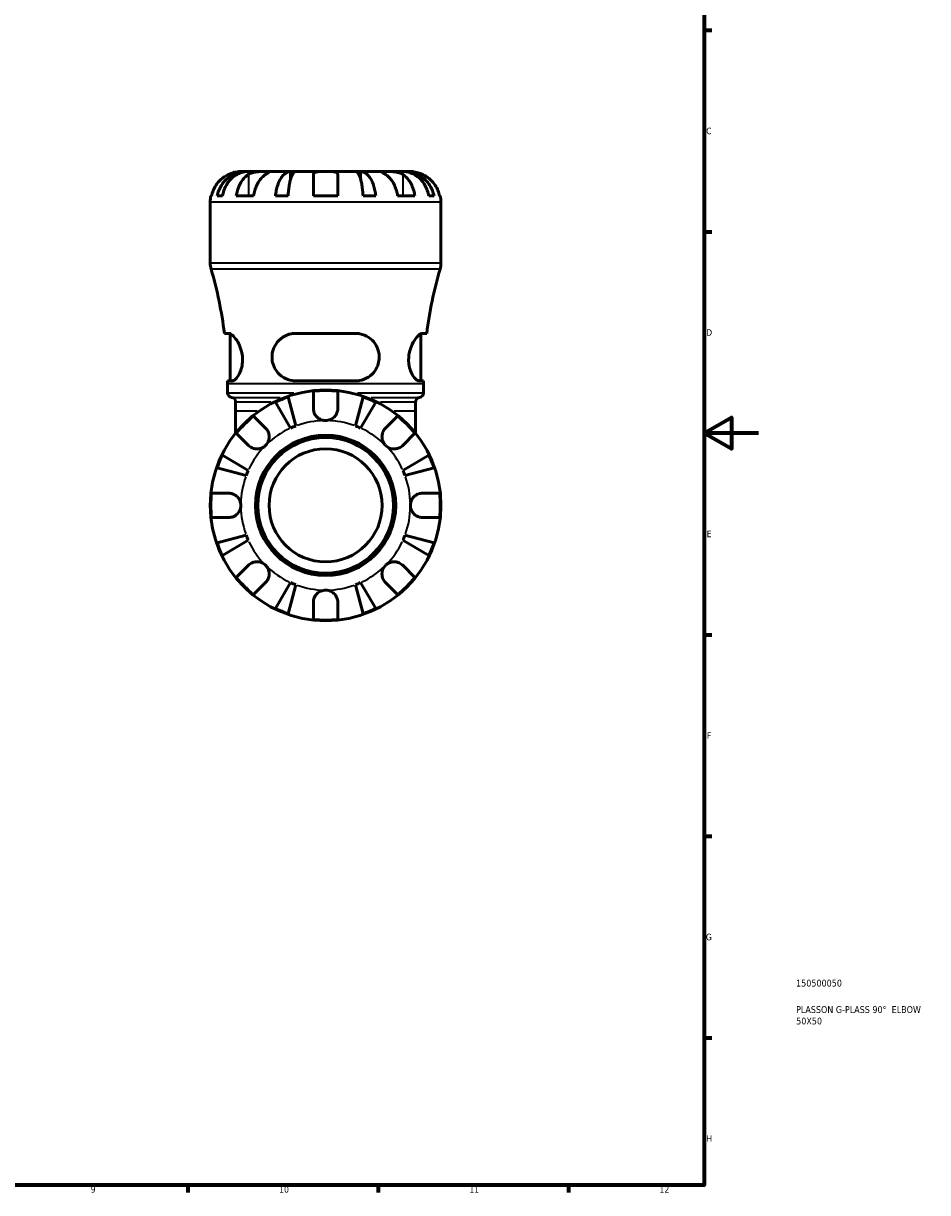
# Model space of a CAD drawing. Header units: millimetres. Extents: x 0 to 903, y 0 to 960.
# Tile 4 of 10: x 570 to 903, y 17 to 448. Entities that reach past the tile are written whole.
import ezdxf

# ---------------------------------------------------------------- set-up
doc = ezdxf.new("R2010")
doc.units = ezdxf.units.MM
for name, color, linetype, lineweight in [('Border (ANSI)', 7, 'Continuous', 70), ('Title (ISO)', 7, 'Continuous', 50), ('Visible (ANSI)', 7, 'Continuous', 50), ('Visible Narrow (ANSI)', 7, 'Continuous', 35)]:
    doc.layers.add(name, color=color, linetype=linetype, lineweight=lineweight)
doc.styles.add('Note Text (ANSI)', font='tahoma.ttf')
doc.styles.add('Note Text (ISO)', font='tahoma.ttf')

# ---------------------------------------------------------------- blocks, each defined once
blk = doc.blocks.new('Borders Default Border')
at = {"layer": 'Border (ANSI)'}
for p, q in [((821, 445.5), (823.8, 445.5)), ((821, 371.25), (823.8, 371.25)), ((821, 222.75), (823.8, 222.75)), ((821, 148.5), (823.8, 148.5)), ((821, 74.25), (823.8, 74.25)), ((630.75, 20), (630.75, 17.2)), ((700.83, 20), (700.83, 17.2)), ((770.92, 20), (770.92, 17.2))]:
    blk.add_line(p, q, dxfattribs=at)
at = {"layer": 'Border (ANSI)', "flags": 128}
for points in [[(20, 20), (20, 574), (821, 574), (821, 20), (20, 20)], [(841, 297), (821, 297), (831, 302.77), (831, 291.23), (821, 297)]]:
    blk.add_lwpolyline(points, dxfattribs=at)
at = {"layer": 'Border (ANSI)', "color": 5, "true_color": 0x0000ff, "char_height": 2.4, "attachment_point": 7, "style": 'Note Text (ANSI)'}
for s, insert in [('C', (821.71, 407.13)), ('D', (821.72, 332.93)), ('E', (821.91, 258.68)), ('F', (821.98, 184.43)), ('G', (821.6, 110.13)), ('H', (821.73, 35.93)), ('9', (594.92, 17.15)), ('10', (664.35, 17.15)), ('11', (734.43, 17.2)), ('12', (804.52, 17.2))]:
    blk.add_mtext(s, dxfattribs=dict(at, insert=insert))
blk = doc.blocks.new('Title Blocks ISO')
at = {"layer": 'Title (ISO)', "color": 232, "true_color": 0xca0064, "style": 'Note Text (ISO)'}
for tag, p in [('PART_NUMBER_001', (33.84, 73.14)), ('DESCRIPTION_001', (33.84, 63.4)), ('DESCRIPTION_002', (33.88, 59.18))]:
    blk.add_attdef(tag, p, '', height=2.5, dxfattribs=at)

msp = doc.modelspace()

# ---------------------------------------------------------------- linework, layer by layer
at = {"layer": 'Visible (ANSI)'}
for p, q in [((652.23, 393.43), (650.22, 393.43)), ((652.99, 393.43), (652.23, 393.43)), ((652.23, 393.43), (652.23, 393.39)), ((659.37, 393.43), (652.99, 393.43)), ((668.59, 393.43), (659.37, 393.43)), ((670.44, 393.43), (668.59, 393.43)), ((668.59, 393.43), (668.59, 390.7)), ((681.47, 393.43), (670.44, 393.43)), ((676.97, 384.43), (676.97, 392.36)), ((692.5, 393.43), (681.47, 393.43)), ((685.97, 392.36), (685.97, 384.43)), ((694.34, 393.43), (692.5, 393.43)), ((703.56, 393.43), (694.34, 393.43)), ((694.34, 393.43), (694.34, 390.7)), ((709.94, 393.43), (703.56, 393.43)), ((710.71, 393.43), (709.94, 393.43)), ((712.72, 393.43), (710.71, 393.43)), ((710.71, 393.43), (710.71, 393.39)), ((639.19, 384.43), (639.43, 384.43)), ((641.51, 384.43), (643.45, 384.43)), ((648.56, 384.43), (654.93, 384.43)), ((662.97, 384.43), (667.67, 384.43)), ((676.97, 384.43), (685.97, 384.43)), ((695.27, 384.43), (699.96, 384.43)), ((708.01, 384.43), (714.37, 384.43)), ((719.48, 384.43), (721.42, 384.43)), ((723.5, 384.43), (723.74, 384.43)), ((638.97, 359.8), (638.97, 382.18)), ((723.97, 359.8), (723.97, 382.18)), ((645.85, 333.79), (644.19, 333.79)), ((646.34, 316.29), (646.34, 333.67)), ((692.47, 333.79), (670.47, 333.79)), ((716.59, 316.29), (716.59, 333.67)), ((718.75, 333.79), (717.09, 333.79)), ((645.34, 316.29), (647.05, 316.29)), ((645.34, 311.86), (645.34, 315.14)), ((670.47, 316.29), (692.47, 316.29)), ((715.88, 316.29), (717.6, 316.29)), ((717.59, 311.86), (717.59, 315.14)), ((667.67, 310.38), (670.44, 299.67)), ((676.97, 306.18), (676.97, 312.46)), ((685.97, 312.46), (685.97, 306.18)), ((692.5, 299.67), (695.27, 310.38)), ((648.32, 305.18), (648.32, 308.49)), ((668.59, 298.9), (662.97, 308.44)), ((699.96, 308.44), (694.34, 298.9)), ((714.62, 305.18), (714.62, 308.49)), ((648.32, 305.18), (648.32, 297.02)), ((654.93, 303.33), (659.37, 298.89)), ((703.56, 298.89), (708.01, 303.33)), ((714.62, 297.02), (714.62, 305.18)), ((653.01, 292.52), (648.56, 296.97)), ((714.37, 296.97), (709.93, 292.52)), ((643.45, 288.92), (652.99, 283.3)), ((709.94, 283.3), (719.48, 288.92)), ((652.23, 281.46), (641.51, 284.23)), ((721.42, 284.23), (710.71, 281.46)), ((639.43, 274.93), (645.72, 274.93)), ((717.22, 274.93), (723.5, 274.93)), ((645.72, 265.93), (639.43, 265.93)), ((723.5, 265.93), (717.22, 265.93)), ((641.51, 256.63), (652.23, 259.4)), ((710.71, 259.4), (721.42, 256.63)), ((652.99, 257.55), (643.45, 251.93)), ((719.48, 251.93), (709.94, 257.55)), ((648.56, 243.89), (653.01, 248.33)), ((709.93, 248.33), (714.37, 243.89)), ((659.37, 241.97), (654.93, 237.52)), ((662.97, 232.42), (668.59, 241.95)), ((694.34, 241.95), (699.96, 232.42)), ((708.01, 237.52), (703.56, 241.97)), ((670.44, 241.19), (667.67, 230.47)), ((695.27, 230.47), (692.5, 241.19)), ((676.97, 228.39), (676.97, 234.68)), ((685.97, 234.68), (685.97, 228.39))]:
    msp.add_line(p, q, dxfattribs=at)
for radius in [42.5, 25.85, 25, 20.83]:
    msp.add_circle((681.47, 270.43), radius, dxfattribs=at)
for centre, radius, start, end in [((650.22, 382.18), 11.25, 168.463, 180), ((712.72, 382.18), 11.25, 0, 11.537), ((647.47, 359.8), 8.5, 180, 196.2502), ((715.47, 359.8), 8.5, 343.7498, 0), ((494.27, 315.14), 151.07, 7.0895, 16.2502), ((868.66, 315.14), 151.07, 163.7498, 172.9105), ((494.27, 315.14), 151.07, 0, 0.4343), ((868.66, 315.14), 151.07, 179.5657, 180), ((647.04, 311.86), 1.7, 180, 262.8192), ((681.47, 270.43), 42.27, 109.0544, 115.9456), ((681.47, 270.43), 42.27, 83.8892, 96.1108), ((681.47, 270.43), 42.27, 64.0544, 70.9456), ((715.89, 311.86), 1.7, 277.1808, 0), ((646.62, 308.49), 1.7, 0, 82.8192), ((716.32, 308.49), 1.7, 97.1808, 180), ((681.47, 270.43), 42.27, 128.8892, 141.1108), ((681.47, 270.43), 42.27, 38.8892, 51.1108), ((681.47, 270.43), 31.25, 110.6662, 114.3338), ((681.47, 270.43), 31.25, 65.6662, 69.3338), ((681.47, 270.43), 42.27, 154.0544, 160.9456), ((681.47, 270.43), 42.27, 19.0544, 25.9456), ((681.47, 270.43), 31.25, 155.6662, 159.3338), ((681.47, 270.43), 31.25, 20.6662, 24.3338), ((681.47, 270.43), 42.27, 173.8892, 186.1108), ((681.47, 270.43), 42.27, 353.8892, 6.1108), ((681.47, 270.43), 31.25, 200.6662, 204.3338), ((681.47, 270.43), 31.25, 335.6662, 339.3338), ((681.47, 270.43), 42.27, 199.0544, 205.9456), ((681.47, 270.43), 42.27, 334.0544, 340.9456), ((681.47, 270.43), 42.27, 218.8892, 231.1108), ((681.47, 270.43), 31.25, 245.6662, 249.3338), ((681.47, 270.43), 31.25, 290.6662, 294.3338), ((681.47, 270.43), 42.27, 308.8892, 321.1108), ((681.47, 270.43), 42.27, 244.0544, 250.9456), ((681.47, 270.43), 42.27, 263.8892, 276.1108), ((681.47, 270.43), 42.27, 289.0544, 295.9456)]:
    msp.add_arc(centre, radius, start, end, dxfattribs=at)
for points, knots in [([(645.72, 392.36), (645.22, 392.13), (644.71, 391.84), (643.59, 391.1), (643, 390.61), (642.02, 389.63), (641.53, 389.05), (640.68, 387.79), (640.33, 387.11), (639.8, 385.85), (639.58, 385.15), (639.43, 384.43)], [5.5022719, 5.5022719, 5.5022719, 5.5022719, 5.6617261, 5.6617261, 5.8711132, 5.8711132, 6.0795138, 6.0795138, 6.2879145, 6.2879145, 6.4900758, 6.4900758, 6.4900758, 6.4900758]), ([(641.51, 384.43), (641.65, 385.15), (641.87, 385.85), (642.38, 387.12), (642.72, 387.79), (643.54, 389.05), (644.01, 389.64), (644.96, 390.62), (645.53, 391.11), (646.75, 391.95), (647.41, 392.3), (648.66, 392.83), (649.36, 393.06), (650.81, 393.36), (651.55, 393.43), (652.23, 393.43)], [0.213434, 0.213434, 0.213434, 0.213434, 0.41601, 0.41601, 0.624348, 0.624348, 0.832687, 0.832687, 1.041572, 1.041572, 1.250457, 1.250457, 1.460128, 1.460128, 1.669799, 1.669799, 1.669799, 1.669799]), ([(652.99, 393.43), (652.39, 393.43), (651.73, 393.36), (650.44, 393.06), (649.81, 392.83), (648.7, 392.3), (648.12, 391.95), (647.03, 391.11), (646.53, 390.62), (645.68, 389.64), (645.26, 389.05), (644.53, 387.79), (644.23, 387.12), (643.77, 385.85), (643.58, 385.15), (643.45, 384.43)], [5.016117, 5.016117, 5.016117, 5.016117, 5.225788, 5.225788, 5.435459, 5.435459, 5.644344, 5.644344, 5.853229, 5.853229, 6.061567, 6.061567, 6.269906, 6.269906, 6.472482, 6.472482, 6.472482, 6.472482]), ([(650.22, 393.43), (650.22, 393.43), (650.16, 393.43), (649.94, 393.42), (649.76, 393.42), (649.22, 393.38), (648.82, 393.33), (648.05, 393.18), (647.73, 393.1), (647.13, 392.92), (646.86, 392.83), (646.31, 392.62), (646.04, 392.51), (645.75, 392.37), (645.73, 392.37), (645.72, 392.36)], [-3.126213, -3.126213, -3.126213, -3.126213, -3.0059213, -3.0059213, -2.8729567, -2.8729567, -2.6978937, -2.6978937, -2.583387, -2.583387, -2.4954757, -2.4954757, -2.4031024, -2.4031024, -2.3983168, -2.3983168, -2.3983168, -2.3983168]), ([(648.56, 384.43), (648.67, 385.15), (648.82, 385.85), (649.2, 387.11), (649.45, 387.79), (650.04, 389.05), (650.39, 389.63), (651.09, 390.61), (651.5, 391.1), (652.29, 391.84), (652.65, 392.13), (653.01, 392.36)], [0.2134384, 0.2134384, 0.2134384, 0.2134384, 0.4155998, 0.4155998, 0.6240004, 0.6240004, 0.8324011, 0.8324011, 1.0417882, 1.0417882, 1.2012424, 1.2012424, 1.2012424, 1.2012424]), ([(653.01, 392.36), (653.09, 392.42), (653.19, 392.48), (653.51, 392.65), (653.75, 392.76), (654.28, 392.96), (654.57, 393.05), (655.32, 393.22), (655.78, 393.29), (656.81, 393.39), (657.37, 393.41), (658.45, 393.43), (658.95, 393.43), (659.37, 393.43)], [-0.7247441, -0.7247441, -0.7247441, -0.7247441, -0.6829269, -0.6829269, -0.5894676, -0.5894676, -0.4901439, -0.4901439, -0.3493352, -0.3493352, -0.178565, -0.178565, 0, 0, 0, 0]), ([(659.37, 392.36), (659.02, 392.13), (658.66, 391.84), (657.87, 391.1), (657.45, 390.61), (656.75, 389.63), (656.41, 389.05), (655.81, 387.79), (655.56, 387.11), (655.19, 385.85), (655.03, 385.15), (654.93, 384.43)], [5.502272, 5.502272, 5.502272, 5.502272, 5.6617262, 5.6617262, 5.8711132, 5.8711132, 6.0795139, 6.0795139, 6.2879146, 6.2879146, 6.4900759, 6.4900759, 6.4900759, 6.4900759]), ([(659.37, 393.43), (659.61, 393.43), (659.82, 393.43), (660.2, 393.43), (660.35, 393.42), (660.62, 393.4), (660.69, 393.38), (660.68, 393.28), (660.61, 393.2), (660.37, 393.03), (660.24, 392.94), (659.94, 392.73), (659.77, 392.62), (659.51, 392.45), (659.44, 392.41), (659.37, 392.36)], [0, 0, 0, 0, 0.1023049, 0.1023049, 0.2116531, 0.2116531, 0.3586874, 0.3586874, 0.4986154, 0.4986154, 0.596139, 0.596139, 0.690343, 0.690343, 0.7235503, 0.7235503, 0.7235503, 0.7235503]), ([(662.97, 384.43), (663.05, 385.15), (663.16, 385.85), (663.43, 387.12), (663.61, 387.79), (664.03, 389.05), (664.28, 389.64), (664.78, 390.62), (665.08, 391.11), (665.72, 391.95), (666.06, 392.3), (666.72, 392.83), (667.09, 393.06), (667.85, 393.36), (668.24, 393.43), (668.59, 393.43)], [0.213434, 0.213434, 0.213434, 0.213434, 0.41601, 0.41601, 0.624348, 0.624348, 0.832687, 0.832687, 1.041572, 1.041572, 1.250457, 1.250457, 1.460128, 1.460128, 1.669799, 1.669799, 1.669799, 1.669799]), ([(670.44, 393.43), (670.26, 393.43), (670.07, 393.36), (669.7, 393.06), (669.51, 392.83), (669.19, 392.3), (669.02, 391.95), (668.71, 391.11), (668.56, 390.62), (668.31, 389.64), (668.19, 389.05), (667.98, 387.79), (667.89, 387.12), (667.76, 385.85), (667.7, 385.15), (667.67, 384.43)], [5.016117, 5.016117, 5.016117, 5.016117, 5.225788, 5.225788, 5.435459, 5.435459, 5.644344, 5.644344, 5.853229, 5.853229, 6.061567, 6.061567, 6.269906, 6.269906, 6.472482, 6.472482, 6.472482, 6.472482]), ([(676.97, 392.36), (676.97, 392.43), (676.97, 392.5), (677.02, 392.68), (677.07, 392.78), (677.23, 392.96), (677.34, 393.05), (677.71, 393.22), (677.99, 393.29), (678.74, 393.39), (679.21, 393.41), (680.28, 393.43), (680.87, 393.43), (681.47, 393.43)], [-0.7196887, -0.7196887, -0.7196887, -0.7196887, -0.6691335, -0.6691335, -0.5844829, -0.5844829, -0.490085, -0.490085, -0.3476599, -0.3476599, -0.1782767, -0.1782767, 0, 0, 0, 0]), ([(681.47, 393.43), (681.87, 393.43), (682.27, 393.43), (683.08, 393.42), (683.49, 393.42), (684.35, 393.38), (684.78, 393.33), (685.33, 393.18), (685.51, 393.1), (685.75, 392.92), (685.83, 392.83), (685.94, 392.62), (685.96, 392.51), (685.97, 392.37), (685.97, 392.37), (685.97, 392.36)], [-3.126213, -3.126213, -3.126213, -3.126213, -3.0059213, -3.0059213, -2.8729567, -2.8729567, -2.6978937, -2.6978937, -2.583387, -2.583387, -2.4954757, -2.4954757, -2.4031024, -2.4031024, -2.3983168, -2.3983168, -2.3983168, -2.3983168]), ([(695.27, 384.43), (695.23, 385.15), (695.17, 385.85), (695.04, 387.12), (694.95, 387.79), (694.74, 389.05), (694.62, 389.64), (694.37, 390.62), (694.23, 391.11), (693.91, 391.95), (693.74, 392.3), (693.42, 392.83), (693.24, 393.06), (692.86, 393.36), (692.67, 393.43), (692.5, 393.43)], [0.213434, 0.213434, 0.213434, 0.213434, 0.41601, 0.41601, 0.624348, 0.624348, 0.832687, 0.832687, 1.041572, 1.041572, 1.250457, 1.250457, 1.460128, 1.460128, 1.669799, 1.669799, 1.669799, 1.669799]), ([(694.34, 393.43), (694.7, 393.43), (695.09, 393.36), (695.84, 393.06), (696.22, 392.83), (696.87, 392.3), (697.21, 391.95), (697.85, 391.11), (698.15, 390.62), (698.65, 389.64), (698.9, 389.05), (699.33, 387.79), (699.51, 387.12), (699.77, 385.85), (699.89, 385.15), (699.96, 384.43)], [5.016117, 5.016117, 5.016117, 5.016117, 5.225788, 5.225788, 5.435459, 5.435459, 5.644344, 5.644344, 5.853229, 5.853229, 6.061567, 6.061567, 6.269906, 6.269906, 6.472482, 6.472482, 6.472482, 6.472482]), ([(703.56, 392.36), (703.47, 392.42), (703.39, 392.48), (703.12, 392.65), (702.95, 392.76), (702.66, 392.96), (702.53, 393.05), (702.31, 393.22), (702.24, 393.29), (702.25, 393.39), (702.37, 393.41), (702.81, 393.43), (703.14, 393.43), (703.56, 393.43)], [-0.7247441, -0.7247441, -0.7247441, -0.7247441, -0.6829269, -0.6829269, -0.5894676, -0.5894676, -0.4901439, -0.4901439, -0.3493352, -0.3493352, -0.178565, -0.178565, 0, 0, 0, 0]), ([(703.56, 393.43), (703.8, 393.43), (704.07, 393.43), (704.67, 393.43), (705, 393.42), (705.81, 393.4), (706.3, 393.38), (707.25, 393.28), (707.71, 393.2), (708.44, 393.03), (708.73, 392.94), (709.25, 392.73), (709.49, 392.62), (709.78, 392.45), (709.86, 392.41), (709.93, 392.36)], [0, 0, 0, 0, 0.1023049, 0.1023049, 0.2116531, 0.2116531, 0.3586874, 0.3586874, 0.4986154, 0.4986154, 0.596139, 0.596139, 0.690343, 0.690343, 0.7235503, 0.7235503, 0.7235503, 0.7235503]), ([(708.01, 384.43), (707.9, 385.15), (707.74, 385.85), (707.37, 387.11), (707.12, 387.79), (706.53, 389.05), (706.18, 389.63), (705.48, 390.61), (705.07, 391.1), (704.28, 391.84), (703.92, 392.13), (703.56, 392.36)], [0.2134384, 0.2134384, 0.2134384, 0.2134384, 0.4155998, 0.4155998, 0.6240004, 0.6240004, 0.8324011, 0.8324011, 1.0417882, 1.0417882, 1.2012424, 1.2012424, 1.2012424, 1.2012424]), ([(709.93, 392.36), (710.28, 392.13), (710.64, 391.84), (711.43, 391.1), (711.85, 390.61), (712.54, 389.63), (712.89, 389.05), (713.49, 387.79), (713.74, 387.11), (714.11, 385.85), (714.27, 385.15), (714.37, 384.43)], [5.502272, 5.502272, 5.502272, 5.502272, 5.6617262, 5.6617262, 5.8711132, 5.8711132, 6.0795139, 6.0795139, 6.2879146, 6.2879146, 6.4900759, 6.4900759, 6.4900759, 6.4900759]), ([(719.48, 384.43), (719.35, 385.15), (719.16, 385.85), (718.71, 387.12), (718.4, 387.79), (717.68, 389.05), (717.26, 389.64), (716.41, 390.62), (715.9, 391.11), (714.81, 391.95), (714.23, 392.3), (713.12, 392.83), (712.49, 393.06), (711.2, 393.36), (710.54, 393.43), (709.94, 393.43)], [0.213434, 0.213434, 0.213434, 0.213434, 0.41601, 0.41601, 0.624348, 0.624348, 0.832687, 0.832687, 1.041572, 1.041572, 1.250457, 1.250457, 1.460128, 1.460128, 1.669799, 1.669799, 1.669799, 1.669799]), ([(710.71, 393.43), (711.38, 393.43), (712.12, 393.36), (713.57, 393.06), (714.28, 392.83), (715.53, 392.3), (716.18, 391.95), (717.4, 391.11), (717.97, 390.62), (718.93, 389.64), (719.4, 389.05), (720.21, 387.79), (720.56, 387.12), (721.07, 385.85), (721.28, 385.15), (721.42, 384.43)], [5.016117, 5.016117, 5.016117, 5.016117, 5.225788, 5.225788, 5.435459, 5.435459, 5.644344, 5.644344, 5.853229, 5.853229, 6.061567, 6.061567, 6.269906, 6.269906, 6.472482, 6.472482, 6.472482, 6.472482]), ([(717.22, 392.36), (717.06, 392.43), (716.91, 392.5), (716.48, 392.68), (716.22, 392.78), (715.67, 392.96), (715.39, 393.05), (714.7, 393.22), (714.32, 393.29), (713.6, 393.39), (713.28, 393.41), (712.83, 393.43), (712.72, 393.43), (712.72, 393.43)], [-0.7196887, -0.7196887, -0.7196887, -0.7196887, -0.6691335, -0.6691335, -0.5844829, -0.5844829, -0.490085, -0.490085, -0.3476599, -0.3476599, -0.1782767, -0.1782767, 0, 0, 0, 0]), ([(723.5, 384.43), (723.35, 385.15), (723.13, 385.85), (722.6, 387.11), (722.25, 387.79), (721.41, 389.05), (720.92, 389.63), (719.93, 390.61), (719.34, 391.1), (718.23, 391.84), (717.72, 392.13), (717.22, 392.36)], [0.2134384, 0.2134384, 0.2134384, 0.2134384, 0.4155998, 0.4155998, 0.6240004, 0.6240004, 0.8324011, 0.8324011, 1.0417882, 1.0417882, 1.2012424, 1.2012424, 1.2012424, 1.2012424]), ([(645.85, 333.79), (646.02, 333.79), (646.21, 333.74), (646.87, 333.41), (647.39, 332.95), (648.45, 331.68), (648.98, 330.88), (649.87, 329.11), (650.23, 328.17), (650.67, 326.4), (650.8, 325.62), (650.89, 324.08), (650.87, 323.33), (650.67, 321.72), (650.46, 320.89), (649.84, 319.15), (649.4, 318.33), (648.46, 317.05), (647.98, 316.6), (647.37, 316.33), (647.21, 316.29), (647.05, 316.29)], [-3.114316, -3.114316, -3.114316, -3.114316, -2.939648, -2.939648, -2.55438, -2.55438, -2.184354, -2.184354, -1.858874, -1.858874, -1.619835, -1.619835, -1.392718, -1.392718, -1.110097, -1.110097, -0.735799, -0.735799, -0.348957, -0.348957, -0.197799, -0.197799, -0.197799, -0.197799]), ([(670.47, 316.29), (670.03, 316.29), (669.59, 316.32), (668.02, 316.56), (666.93, 316.95), (664.94, 318.15), (664.05, 318.97), (662.81, 320.71), (662.38, 321.55), (661.88, 323.18), (661.75, 323.93), (661.69, 325.47), (661.77, 326.24), (662.16, 327.98), (662.56, 328.91), (663.76, 330.8), (664.65, 331.69), (666.65, 333), (667.74, 333.44), (669.41, 333.74), (669.94, 333.79), (670.47, 333.79)], [-3.080375, -3.080375, -3.080375, -3.080375, -2.941029, -2.941029, -2.575204, -2.575204, -2.191292, -2.191292, -1.902446, -1.902446, -1.674061, -1.674061, -1.438015, -1.438015, -1.12119, -1.12119, -0.712282, -0.712282, -0.333877, -0.333877, -0.166673, -0.166673, -0.166673, -0.166673]), ([(692.47, 333.79), (693.02, 333.79), (693.57, 333.74), (695.28, 333.41), (696.38, 332.95), (698.28, 331.68), (699.08, 330.88), (700.28, 329.11), (700.71, 328.17), (701.14, 326.4), (701.23, 325.62), (701.2, 324.08), (701.08, 323.33), (700.62, 321.72), (700.22, 320.89), (699.05, 319.15), (698.2, 318.33), (696.22, 317.05), (695.09, 316.6), (693.42, 316.33), (692.94, 316.29), (692.47, 316.29)], [-3.114316, -3.114316, -3.114316, -3.114316, -2.939648, -2.939648, -2.55438, -2.55438, -2.184354, -2.184354, -1.858874, -1.858874, -1.619835, -1.619835, -1.392718, -1.392718, -1.110097, -1.110097, -0.735799, -0.735799, -0.348957, -0.348957, -0.197799, -0.197799, -0.197799, -0.197799]), ([(715.88, 316.29), (715.74, 316.29), (715.59, 316.32), (715.02, 316.56), (714.57, 316.95), (713.64, 318.15), (713.18, 318.97), (712.52, 320.71), (712.3, 321.55), (712.08, 323.18), (712.04, 323.93), (712.12, 325.47), (712.23, 326.24), (712.64, 327.98), (712.99, 328.91), (713.89, 330.8), (714.48, 331.69), (715.59, 333), (716.1, 333.44), (716.74, 333.74), (716.92, 333.79), (717.09, 333.79)], [-3.080375, -3.080375, -3.080375, -3.080375, -2.941029, -2.941029, -2.575204, -2.575204, -2.191292, -2.191292, -1.902446, -1.902446, -1.674061, -1.674061, -1.438015, -1.438015, -1.12119, -1.12119, -0.712282, -0.712282, -0.333877, -0.333877, -0.166673, -0.166673, -0.166673, -0.166673]), ([(681.47, 301.68), (681.05, 301.68), (680.63, 301.74), (679.74, 301.99), (679.28, 302.21), (678.49, 302.77), (678.16, 303.09), (677.64, 303.77), (677.45, 304.11), (677.21, 304.7), (677.14, 304.93), (677.03, 305.37), (677, 305.58), (676.97, 305.92), (676.97, 306.05), (676.97, 306.18)], [0, 0, 0, 0, 0.1255823, 0.1255823, 0.2775869, 0.2775869, 0.4156583, 0.4156583, 0.5355886, 0.5355886, 0.6106285, 0.6106285, 0.6783071, 0.6783071, 0.7205994, 0.7205994, 0.7205994, 0.7205994]), ([(685.97, 306.18), (685.97, 305.97), (685.95, 305.76), (685.89, 305.33), (685.85, 305.12), (685.71, 304.66), (685.61, 304.4), (685.26, 303.7), (684.96, 303.29), (684.19, 302.55), (683.72, 302.24), (682.65, 301.8), (682.06, 301.68), (681.47, 301.68)], [-0.7287781, -0.7287781, -0.7287781, -0.7287781, -0.6586458, -0.6586458, -0.5894874, -0.5894874, -0.5028286, -0.5028286, -0.3478233, -0.3478233, -0.1787056, -0.1787056, 0, 0, 0, 0]), ([(659.37, 298.89), (659.46, 298.8), (659.54, 298.71), (659.81, 298.39), (659.98, 298.15), (660.28, 297.61), (660.4, 297.32), (660.63, 296.57), (660.69, 296.11), (660.68, 295.08), (660.57, 294.52), (660.12, 293.45), (659.79, 292.95), (659.37, 292.52)], [-0.7247441, -0.7247441, -0.7247441, -0.7247441, -0.6829269, -0.6829269, -0.5894676, -0.5894676, -0.4901439, -0.4901439, -0.3493352, -0.3493352, -0.178565, -0.178565, 0, 0, 0, 0]), ([(703.56, 292.52), (703.32, 292.77), (703.11, 293.03), (702.74, 293.63), (702.58, 293.96), (702.32, 294.77), (702.24, 295.26), (702.25, 296.21), (702.33, 296.67), (702.56, 297.4), (702.69, 297.69), (703, 298.21), (703.17, 298.45), (703.42, 298.74), (703.49, 298.82), (703.56, 298.89)], [0, 0, 0, 0, 0.1023049, 0.1023049, 0.2116531, 0.2116531, 0.3586874, 0.3586874, 0.4986154, 0.4986154, 0.596139, 0.596139, 0.690343, 0.690343, 0.7235503, 0.7235503, 0.7235503, 0.7235503]), ([(659.37, 292.52), (659.13, 292.28), (658.86, 292.07), (658.26, 291.7), (657.93, 291.54), (657.12, 291.28), (656.63, 291.2), (655.68, 291.21), (655.23, 291.29), (654.49, 291.53), (654.21, 291.65), (653.68, 291.96), (653.44, 292.13), (653.15, 292.38), (653.08, 292.45), (653.01, 292.52)], [0, 0, 0, 0, 0.1023049, 0.1023049, 0.2116531, 0.2116531, 0.3586874, 0.3586874, 0.4986154, 0.4986154, 0.596139, 0.596139, 0.690343, 0.690343, 0.7235503, 0.7235503, 0.7235503, 0.7235503]), ([(709.93, 292.52), (709.84, 292.44), (709.74, 292.35), (709.43, 292.08), (709.19, 291.92), (708.65, 291.62), (708.36, 291.49), (707.61, 291.27), (707.15, 291.2), (706.12, 291.21), (705.56, 291.33), (704.48, 291.77), (703.98, 292.1), (703.56, 292.52)], [-0.7247441, -0.7247441, -0.7247441, -0.7247441, -0.6829269, -0.6829269, -0.5894676, -0.5894676, -0.4901439, -0.4901439, -0.3493352, -0.3493352, -0.178565, -0.178565, 0, 0, 0, 0]), ([(645.72, 274.93), (645.87, 274.93), (646.03, 274.92), (646.45, 274.88), (646.71, 274.82), (647.26, 274.66), (647.55, 274.55), (648.23, 274.19), (648.61, 273.9), (649.34, 273.16), (649.65, 272.68), (650.1, 271.61), (650.22, 271.02), (650.22, 270.43)], [-0.7196887, -0.7196887, -0.7196887, -0.7196887, -0.6691335, -0.6691335, -0.5844829, -0.5844829, -0.490085, -0.490085, -0.3476599, -0.3476599, -0.1782767, -0.1782767, 0, 0, 0, 0]), ([(712.72, 270.43), (712.72, 270.83), (712.77, 271.23), (712.99, 272.04), (713.17, 272.45), (713.72, 273.31), (714.11, 273.74), (714.88, 274.29), (715.21, 274.47), (715.81, 274.71), (716.07, 274.79), (716.62, 274.9), (716.9, 274.92), (717.19, 274.93), (717.2, 274.93), (717.22, 274.93)], [-3.126213, -3.126213, -3.126213, -3.126213, -3.0059213, -3.0059213, -2.8729567, -2.8729567, -2.6978937, -2.6978937, -2.583387, -2.583387, -2.4954757, -2.4954757, -2.4031024, -2.4031024, -2.3983168, -2.3983168, -2.3983168, -2.3983168]), ([(650.22, 270.43), (650.22, 270.03), (650.16, 269.63), (649.94, 268.81), (649.76, 268.41), (649.22, 267.54), (648.82, 267.12), (648.05, 266.56), (647.73, 266.38), (647.13, 266.14), (646.86, 266.07), (646.31, 265.96), (646.04, 265.93), (645.75, 265.93), (645.73, 265.93), (645.72, 265.93)], [-3.126213, -3.126213, -3.126213, -3.126213, -3.0059213, -3.0059213, -2.8729567, -2.8729567, -2.6978937, -2.6978937, -2.583387, -2.583387, -2.4954757, -2.4954757, -2.4031024, -2.4031024, -2.3983168, -2.3983168, -2.3983168, -2.3983168]), ([(717.22, 265.93), (717.06, 265.93), (716.91, 265.94), (716.48, 265.98), (716.22, 266.03), (715.67, 266.19), (715.39, 266.31), (714.7, 266.67), (714.32, 266.95), (713.6, 267.7), (713.28, 268.17), (712.83, 269.24), (712.72, 269.83), (712.72, 270.43)], [-0.7196887, -0.7196887, -0.7196887, -0.7196887, -0.6691335, -0.6691335, -0.5844829, -0.5844829, -0.490085, -0.490085, -0.3476599, -0.3476599, -0.1782767, -0.1782767, 0, 0, 0, 0]), ([(653.01, 248.33), (653.09, 248.42), (653.19, 248.51), (653.51, 248.77), (653.75, 248.94), (654.28, 249.24), (654.57, 249.36), (655.32, 249.59), (655.78, 249.65), (656.81, 249.64), (657.37, 249.53), (658.45, 249.08), (658.95, 248.75), (659.37, 248.33)], [-0.7247441, -0.7247441, -0.7247441, -0.7247441, -0.6829269, -0.6829269, -0.5894676, -0.5894676, -0.4901439, -0.4901439, -0.3493352, -0.3493352, -0.178565, -0.178565, 0, 0, 0, 0]), ([(659.37, 248.33), (659.61, 248.09), (659.82, 247.82), (660.2, 247.22), (660.35, 246.89), (660.62, 246.08), (660.69, 245.59), (660.68, 244.64), (660.61, 244.19), (660.37, 243.45), (660.24, 243.17), (659.94, 242.64), (659.77, 242.4), (659.51, 242.11), (659.44, 242.04), (659.37, 241.97)], [0, 0, 0, 0, 0.1023049, 0.1023049, 0.2116531, 0.2116531, 0.3586874, 0.3586874, 0.4986154, 0.4986154, 0.596139, 0.596139, 0.690343, 0.690343, 0.7235503, 0.7235503, 0.7235503, 0.7235503]), ([(703.56, 241.97), (703.47, 242.06), (703.39, 242.15), (703.12, 242.47), (702.95, 242.71), (702.66, 243.24), (702.53, 243.53), (702.31, 244.28), (702.24, 244.74), (702.25, 245.77), (702.37, 246.33), (702.81, 247.41), (703.14, 247.91), (703.56, 248.33)], [-0.7247441, -0.7247441, -0.7247441, -0.7247441, -0.6829269, -0.6829269, -0.5894676, -0.5894676, -0.4901439, -0.4901439, -0.3493352, -0.3493352, -0.178565, -0.178565, 0, 0, 0, 0]), ([(703.56, 248.33), (703.8, 248.57), (704.07, 248.78), (704.67, 249.16), (705, 249.31), (705.81, 249.58), (706.3, 249.65), (707.25, 249.64), (707.71, 249.57), (708.44, 249.33), (708.73, 249.2), (709.25, 248.9), (709.49, 248.73), (709.78, 248.47), (709.86, 248.4), (709.93, 248.33)], [0, 0, 0, 0, 0.1023049, 0.1023049, 0.2116531, 0.2116531, 0.3586874, 0.3586874, 0.4986154, 0.4986154, 0.596139, 0.596139, 0.690343, 0.690343, 0.7235503, 0.7235503, 0.7235503, 0.7235503]), ([(676.97, 234.68), (676.97, 234.83), (676.97, 234.99), (677.02, 235.41), (677.07, 235.67), (677.23, 236.22), (677.34, 236.51), (677.71, 237.2), (677.99, 237.57), (678.74, 238.3), (679.21, 238.61), (680.28, 239.06), (680.87, 239.18), (681.47, 239.18)], [-0.7196887, -0.7196887, -0.7196887, -0.7196887, -0.6691335, -0.6691335, -0.5844829, -0.5844829, -0.490085, -0.490085, -0.3476599, -0.3476599, -0.1782767, -0.1782767, 0, 0, 0, 0]), ([(681.47, 239.18), (681.87, 239.18), (682.27, 239.12), (683.08, 238.9), (683.49, 238.72), (684.35, 238.18), (684.78, 237.78), (685.33, 237.01), (685.51, 236.69), (685.75, 236.09), (685.83, 235.82), (685.94, 235.28), (685.96, 235), (685.97, 234.71), (685.97, 234.69), (685.97, 234.68)], [-3.126213, -3.126213, -3.126213, -3.126213, -3.0059213, -3.0059213, -2.8729567, -2.8729567, -2.6978937, -2.6978937, -2.583387, -2.583387, -2.4954757, -2.4954757, -2.4031024, -2.4031024, -2.3983168, -2.3983168, -2.3983168, -2.3983168])]:
    msp.add_open_spline(points, degree=3, knots=knots, dxfattribs=at)
at = {"layer": 'Visible Narrow (ANSI)'}
for p, q in [((653.01, 391.96), (653.01, 384.82)), ((709.93, 391.96), (709.93, 384.82)), ((723.44, 382.18), (639.49, 382.18)), ((639.49, 359.8), (723.44, 359.8)), ((723.11, 357.42), (639.83, 357.42)), ((717.15, 315.14), (645.79, 315.14)), ((645.42, 311.86), (669.77, 311.86)), ((693.17, 311.86), (717.51, 311.86)), ((646.88, 310.18), (664.7, 310.18)), ((661.27, 308.49), (648.36, 308.49)), ((698.23, 310.18), (716.05, 310.18)), ((714.58, 308.49), (701.66, 308.49)), ((656.2, 305.18), (648.34, 305.18)), ((714.59, 305.18), (706.74, 305.18))]:
    msp.add_line(p, q, dxfattribs=at)
for start, end in [(91.0333, 109.6329), (70.3671, 88.9667), (115.3671, 133.9667), (46.0333, 64.6329), (136.0333, 154.6329), (25.3671, 43.9667), (160.3671, 178.9667), (1.0333, 19.6329), (181.0333, 199.6329), (340.3671, 358.9667), (205.3671, 223.9667), (316.0333, 334.6329), (226.0333, 244.6329), (295.3671, 313.9667), (250.3671, 268.9667), (271.0333, 289.6329)]:
    msp.add_arc((681.47, 270.43), 31.25, start, end, dxfattribs=at)

# ---------------------------------------------------------------- block references
msp.add_blockref('Borders Default Border', (0, 0))
msp.add_blockref('Title Blocks ISO', (821, 20)).add_auto_attribs({'PART_NUMBER_001': '150500050', 'DESCRIPTION_001': 'PLASSON G-PLASS 90°  ELBOW', 'DESCRIPTION_002': '50X50'})

doc.saveas('drawing.dxf')
